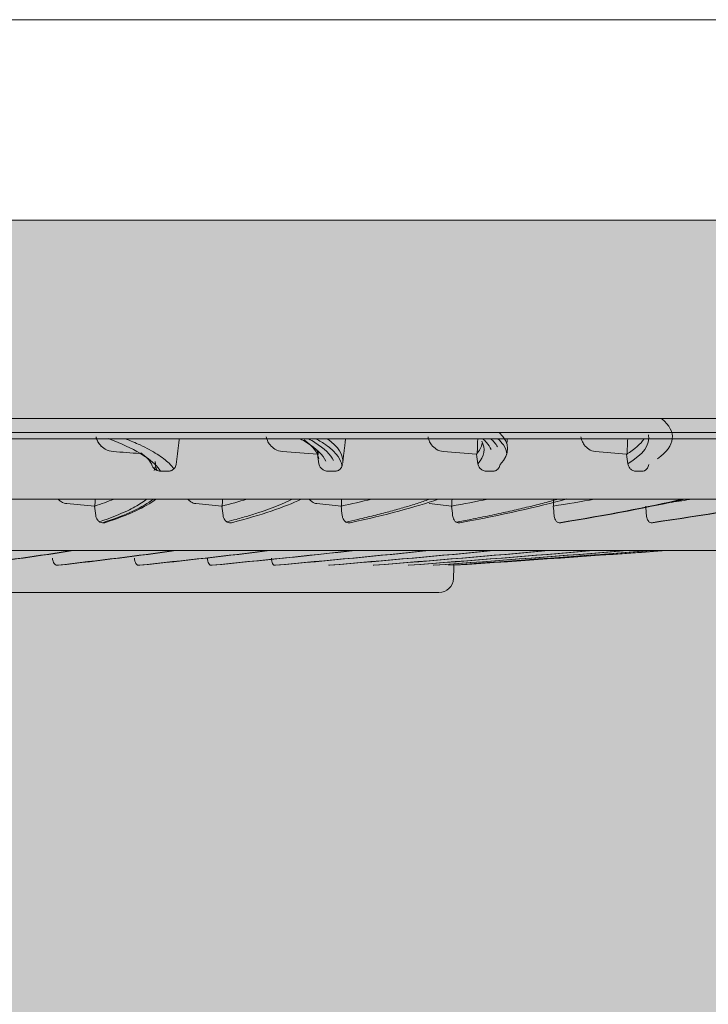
# Model space of a CAD drawing. Extents: x 4615668 to 9294084, y 16339 to 10688993.
# Tile 34 of 256: x 4717060.8 to 4717064.56, y 5343858.76 to 5343864.14. Entities that reach past the tile are written whole.
import ezdxf

# ---------------------------------------------------------------- set-up
doc = ezdxf.new("R2010")
doc.units = 0
doc.header["$MEASUREMENT"] = 0
doc.layers.add('IS_Podłoga grzewczo-chłodząca', color=7, linetype='Continuous', lineweight=5, true_color=0x000000)
doc.layers.add('WM_KLIMA_Jednostki ZEWNętrzne', color=202, linetype='Continuous', lineweight=13)
doc.layers.add('Wymiat 100', color=251, linetype='Continuous', lineweight=5)

# ---------------------------------------------------------------- blocks, each defined once
blk = doc.blocks.new('G$C1D751F49')
at = {"layer": 'WM_KLIMA_Jednostki ZEWNętrzne', "linetype": 'Continuous'}
for p, q in [((-12.5862, 88.4735), (32.9688, 88.4735)), ((-12.5862, 88.4735), (32.9688, 88.4735)), ((32.9688, 86.294), (-12.5862, 86.294))]:
    blk.add_line(p, q, dxfattribs=at)
blk.add_ellipse((26.7271, 85.4241), major_axis=(0, -0.0804), ratio=1, start_param=6.28313, end_param=7.811628, dxfattribs=at)
for points, knots in [([(-18.2641, 88.4735), (-17.9783, 88.4735), (-17.6925, 88.4735), (-16.2633, 88.4735), (-15.1199, 88.4735), (-9.4032, 88.4735), (-4.8299, 88.4735), (12.5486, 88.4735), (25.3538, 88.4735), (38.1589, 88.4735)], [0, 0, 0, 0, 0.015198, 0.015198, 0.075989, 0.075989, 0.319154, 0.319154, 1, 1, 1, 1]), ([(-15.8027, 86.2187), (-15.803, 86.2187), (-15.7625, 86.2187), (-15.5975, 86.2187), (-15.4715, 86.2187), (-14.9733, 86.2187), (-14.4823, 86.2187), (-13.1879, 86.2187), (-12.3737, 86.2187), (-10.4908, 86.2187), (-9.4192, 86.2187), (-7.6138, 86.2187), (-6.976, 86.2187), (-5.6603, 86.2187), (-4.9797, 86.2187), (-2.871, 86.2187), (-1.3725, 86.2187), (1.7929, 86.2187), (3.4183, 86.2187), (6.7526, 86.2187), (8.4725, 86.2187), (11.8705, 86.2187), (13.5658, 86.2187), (16.9297, 86.2187), (18.5557, 86.2187), (20.9129, 86.2187), (21.6868, 86.2187), (23.1984, 86.2187), (23.9281, 86.2187), (26.0424, 86.2187), (27.3523, 86.2187), (29.1642, 86.2187), (29.7427, 86.2187), (30.8221, 86.2187), (31.3266, 86.2187), (32.2673, 86.2187), (32.7034, 86.2187), (33.5056, 86.2187), (33.8733, 86.2187), (34.8566, 86.2187), (35.348, 86.2187), (35.8464, 86.2187), (35.9728, 86.2187), (36.1423, 86.2187), (36.1847, 86.2187), (36.1854, 86.2187), (36.1851, 86.2187), (36.1845, 86.2187)], [0, 0, 0, 0, 0.031078, 0.031078, 0.062245, 0.062245, 0.124579, 0.124579, 0.186913, 0.186913, 0.249247, 0.249247, 0.280415, 0.280415, 0.311582, 0.311582, 0.373916, 0.373916, 0.43625, 0.43625, 0.498584, 0.498584, 0.560918, 0.560918, 0.623252, 0.623252, 0.65442, 0.65442, 0.685587, 0.685587, 0.747921, 0.747921, 0.779088, 0.779088, 0.810255, 0.810255, 0.841422, 0.841422, 0.872589, 0.872589, 0.934923, 0.934923, 0.96609, 0.96609, 0.997257, 0.997257, 1, 1, 1, 1]), ([(36.1496, 86.1839), (36.1493, 86.1839), (36.1079, 86.1839), (35.9409, 86.1839), (35.8155, 86.1839), (35.3201, 86.1839), (34.8307, 86.1839), (33.8509, 86.1839), (33.4842, 86.1839), (32.684, 86.1839), (32.249, 86.1839), (31.3105, 86.1839), (30.8071, 86.1839), (29.7299, 86.1839), (29.1527, 86.1839), (27.3438, 86.1839), (26.0361, 86.1839), (23.925, 86.1839), (23.1965, 86.1839), (21.6871, 86.1839), (20.9141, 86.1839), (18.5598, 86.1839), (16.9357, 86.1839), (13.5759, 86.1839), (11.8821, 86.1839), (8.4876, 86.1839), (6.7694, 86.1839), (3.4381, 86.1839), (1.8141, 86.1839), (-1.3483, 86.1839), (-2.8458, 86.1839), (-4.9528, 86.1839), (-5.6329, 86.1839), (-6.9475, 86.1839), (-7.5847, 86.1839), (-9.3888, 86.1839), (-10.4596, 86.1839), (-12.341, 86.1839), (-13.1545, 86.1839), (-14.4479, 86.1839), (-14.9385, 86.1839), (-15.4362, 86.1839), (-15.5621, 86.1839), (-15.7269, 86.1839), (-15.7673, 86.1839), (-15.767, 86.1839)], [0, 0, 0, 0, 0.03104, 0.03104, 0.0623, 0.0623, 0.124819, 0.124819, 0.156079, 0.156079, 0.187339, 0.187339, 0.218598, 0.218598, 0.249858, 0.249858, 0.312377, 0.312377, 0.343637, 0.343637, 0.374897, 0.374897, 0.437416, 0.437416, 0.499935, 0.499935, 0.562455, 0.562455, 0.624974, 0.624974, 0.687493, 0.687493, 0.718753, 0.718753, 0.750013, 0.750013, 0.812532, 0.812532, 0.875051, 0.875051, 0.937571, 0.937571, 0.96883, 0.96883, 1, 1, 1, 1]), ([(24.9487, 86.1145), (24.934, 86.1156), (24.9194, 86.1199), (24.8957, 86.1331), (24.886, 86.1407), (24.8717, 86.1574), (24.8664, 86.1656), (24.8596, 86.1809), (24.8575, 86.1877), (24.8562, 86.1946)], [0, 0, 0, 0, 0.373401, 0.373401, 0.655975, 0.655975, 0.861465, 0.861465, 1, 1, 1, 1]), ([(24.8828, 86.1449), (24.8816, 86.1461), (24.8805, 86.1473), (24.8733, 86.1554), (24.8679, 86.1634), (24.8608, 86.1789), (24.8584, 86.1862), (24.857, 86.1938)], [0, 0, 0, 0, 0.096845, 0.096845, 0.61418, 0.61418, 1, 1, 1, 1]), ([(24.9223, 86.1856), (24.9412, 86.1784), (24.9591, 86.1712), (25.0994, 86.1116), (25.1766, 86.0593), (25.2071, 86.0076)], [0, 0, 0, 0, 0.120903, 0.120903, 1, 1, 1, 1]), ([(25.2811, 86.0192), (25.2742, 86.0295), (25.2654, 86.0397), (25.2378, 86.0666), (25.2159, 86.0833), (25.163, 86.1166), (25.1318, 86.1334), (25.0712, 86.1616), (25.0443, 86.1731), (25.0151, 86.1846)], [0, 0, 0, 0, 0.187227, 0.187227, 0.489656, 0.489656, 0.792086, 0.792086, 1, 1, 1, 1]), ([(25.3104, 86.1839), (25.3095, 86.1764), (25.3086, 86.169), (25.3028, 86.1223), (25.298, 86.083), (25.2932, 86.0438)], [0, 0, 0, 0, 0.159392, 0.159392, 1, 1, 1, 1]), ([(25.8732, 86.1145), (25.8593, 86.1156), (25.8453, 86.1199), (25.8228, 86.1331), (25.8135, 86.1407), (25.7999, 86.1574), (25.7949, 86.1656), (25.7885, 86.1809), (25.7864, 86.1877), (25.7852, 86.1946)], [0, 0, 0, 0, 0.373436, 0.373436, 0.656007, 0.656007, 0.861482, 0.861482, 1, 1, 1, 1]), ([(25.9706, 86.1836), (25.9827, 86.1771), (25.9942, 86.1705), (26.0597, 86.13), (26.095, 86.0961), (26.1107, 86.0623)], [0, 0, 0, 0, 0.161793, 0.161793, 1, 1, 1, 1]), ([(26.1518, 86.0651), (26.1364, 86.0977), (26.1027, 86.1306), (26.0399, 86.1703), (26.0283, 86.1771), (26.0159, 86.1839)], [0, 0, 0, 0, 0.828283, 0.828283, 1, 1, 1, 1]), ([(26.1985, 86.0333), (26.198, 86.0389), (26.197, 86.0444), (26.1908, 86.0666), (26.1815, 86.0833), (26.1534, 86.1166), (26.1346, 86.1334), (26.0949, 86.1616), (26.0765, 86.1731), (26.0559, 86.1846)], [0, 0, 0, 0, 0.111027, 0.111027, 0.441815, 0.441815, 0.772603, 0.772603, 1, 1, 1, 1]), ([(26.7517, 86.1145), (26.7385, 86.1156), (26.7253, 86.1199), (26.704, 86.1331), (26.6952, 86.1407), (26.6824, 86.1574), (26.6776, 86.1656), (26.6715, 86.1809), (26.6696, 86.1877), (26.6685, 86.1946)], [0, 0, 0, 0, 0.373315, 0.373315, 0.65591, 0.65591, 0.861431, 0.861431, 1, 1, 1, 1]), ([(26.9672, 86.1839), (26.9746, 86.1772), (26.9812, 86.1706), (26.9982, 86.1512), (27.0065, 86.1385), (27.0122, 86.1257)], [0, 0, 0, 0, 0.342163, 0.342163, 1, 1, 1, 1]), ([(27.0472, 86.1403), (27.0427, 86.148), (27.0373, 86.1557), (27.0251, 86.1703), (27.0185, 86.1771), (27.0111, 86.1839)], [0, 0, 0, 0, 0.531298, 0.531298, 1, 1, 1, 1]), ([(27.0985, 86.0999), (27.0985, 86.0999), (27.0985, 86.0999), (27.097, 86.1166), (27.0907, 86.1334), (27.072, 86.1616), (27.0621, 86.1731), (27.05, 86.1846)], [0, 0, 0, 0, 0.000506, 0.000506, 0.592785, 0.592785, 1, 1, 1, 1]), ([(27.5817, 86.1145), (27.5692, 86.1156), (27.5568, 86.1199), (27.5367, 86.1331), (27.5285, 86.1407), (27.5164, 86.1574), (27.5119, 86.1656), (27.5063, 86.1809), (27.5045, 86.1877), (27.5034, 86.1947)], [0, 0, 0, 0, 0.373337, 0.373337, 0.655921, 0.655921, 0.861436, 0.861436, 1, 1, 1, 1]), ([(27.7595, 86.0478), (27.8439, 86.0997), (27.8816, 86.1519), (27.8726, 86.2045), (27.8726, 86.2046), (27.8726, 86.2047)], [0, 0, 0, 0, 0.997973, 0.997973, 1, 1, 1, 1]), ([(25.2071, 86.0076), (25.1999, 86.0077), (25.1927, 86.0094), (25.1805, 86.0153), (25.1753, 86.019), (25.1676, 86.0272), (25.1647, 86.0313), (25.1608, 86.0396), (25.1594, 86.0436), (25.1586, 86.0478)], [0, 0, 0, 0, 0.352307, 0.352307, 0.636527, 0.636527, 0.840781, 0.840781, 1, 1, 1, 1]), ([(25.2932, 86.0438), (25.2927, 86.0398), (25.2916, 86.0359), (25.2886, 86.0288), (25.2866, 86.0256), (25.2813, 86.019), (25.2776, 86.0159), (25.2685, 86.0103), (25.2627, 86.0084), (25.2546, 86.0073), (25.2523, 86.0071), (25.2499, 86.0071)], [0, 0, 0, 0, 0.165001, 0.165001, 0.328688, 0.328688, 0.558272, 0.558272, 0.871791, 0.871791, 1, 1, 1, 1]), ([(26.119, 86.0076), (26.1122, 86.0077), (26.1053, 86.0094), (26.0938, 86.0153), (26.0888, 86.019), (26.0815, 86.0272), (26.0788, 86.0313), (26.075, 86.0396), (26.0737, 86.0436), (26.073, 86.0478)], [0, 0, 0, 0, 0.352303, 0.352303, 0.636526, 0.636526, 0.840781, 0.840781, 1, 1, 1, 1]), ([(26.201, 86.0438), (26.2005, 86.0398), (26.1995, 86.0359), (26.1966, 86.0288), (26.1947, 86.0256), (26.1896, 86.019), (26.1861, 86.0159), (26.1774, 86.0103), (26.172, 86.0084), (26.1643, 86.0073), (26.162, 86.0071), (26.1598, 86.0071)], [0, 0, 0, 0, 0.165006, 0.165006, 0.328699, 0.328699, 0.558283, 0.558283, 0.871793, 0.871793, 1, 1, 1, 1]), ([(26.9842, 86.0076), (26.9778, 86.0077), (26.9713, 86.0094), (26.9604, 86.0153), (26.9557, 86.019), (26.9488, 86.0272), (26.9462, 86.0313), (26.9427, 86.0396), (26.9414, 86.0436), (26.9408, 86.0478)], [0, 0, 0, 0, 0.352195, 0.352195, 0.636419, 0.636419, 0.84072, 0.84072, 1, 1, 1, 1]), ([(27.0618, 86.0438), (27.0614, 86.0398), (27.0604, 86.0359), (27.0577, 86.0288), (27.0559, 86.0256), (27.051, 86.019), (27.0477, 86.0159), (27.0395, 86.0103), (27.0343, 86.0084), (27.027, 86.0073), (27.0249, 86.0071), (27.0228, 86.0071)], [0, 0, 0, 0, 0.165047, 0.165047, 0.328781, 0.328781, 0.55838, 0.55838, 0.871844, 0.871844, 1, 1, 1, 1]), ([(27.8002, 86.0076), (27.7942, 86.0077), (27.788, 86.0094), (27.7778, 86.0153), (27.7734, 86.019), (27.767, 86.0272), (27.7645, 86.0313), (27.7612, 86.0396), (27.7601, 86.0436), (27.7595, 86.0478)], [0, 0, 0, 0, 0.352265, 0.352265, 0.636485, 0.636485, 0.840757, 0.840757, 1, 1, 1, 1]), ([(27.8732, 86.0438), (27.8728, 86.0398), (27.8719, 86.0359), (27.8693, 86.0289), (27.8676, 86.0256), (27.863, 86.019), (27.8599, 86.0159), (27.8522, 86.0104), (27.8473, 86.0084), (27.8405, 86.0073), (27.8385, 86.0071), (27.8364, 86.0072)], [0, 0, 0, 0, 0.165016, 0.165016, 0.328718, 0.328718, 0.558308, 0.558308, 0.87181, 0.87181, 1, 1, 1, 1]), ([(25.2499, 86.0071), (25.2453, 86.0072), (25.2406, 86.0072), (25.2293, 86.0074), (25.2227, 86.0074), (25.213, 86.0075), (25.2101, 86.0076), (25.2071, 86.0076)], [0, 0, 0, 0, 0.324871, 0.324871, 0.791174, 0.791174, 1, 1, 1, 1]), ([(26.1598, 86.0071), (26.1553, 86.0072), (26.1509, 86.0072), (26.1402, 86.0074), (26.1339, 86.0074), (26.1247, 86.0075), (26.1219, 86.0076), (26.119, 86.0076)], [0, 0, 0, 0, 0.324874, 0.324874, 0.791177, 0.791177, 1, 1, 1, 1]), ([(27.0228, 86.0071), (27.0186, 86.0072), (27.0144, 86.0072), (27.0043, 86.0074), (26.9983, 86.0074), (26.9896, 86.0075), (26.9869, 86.0076), (26.9842, 86.0076)], [0, 0, 0, 0, 0.324871, 0.324871, 0.791174, 0.791174, 1, 1, 1, 1]), ([(27.8364, 86.0072), (27.8325, 86.0072), (27.8286, 86.0073), (27.8191, 86.0074), (27.8134, 86.0075), (27.8053, 86.0076), (27.8028, 86.0076), (27.8002, 86.0076)], [0, 0, 0, 0, 0.324866, 0.324866, 0.791169, 0.791169, 1, 1, 1, 1]), ([(32.9798, 85.8542), (32.9801, 85.8542), (32.9561, 85.8542), (32.8479, 85.8542), (32.7518, 85.8542), (32.3578, 85.8542), (31.9547, 85.8542), (31.133, 85.8542), (30.8235, 85.8542), (30.1456, 85.8542), (29.7755, 85.8542), (28.9745, 85.8542), (28.5436, 85.8542), (27.6195, 85.8542), (27.1233, 85.8542), (25.5642, 85.8542), (24.4337, 85.8542), (21.9933, 85.8542), (20.6689, 85.8542), (17.9397, 85.8542), (16.5279, 85.8542), (13.609, 85.8542), (12.1027, 85.8542), (9.8463, 85.8542), (9.0917, 85.8542), (7.5983, 85.8542), (6.8598, 85.8542), (4.6675, 85.8542), (3.237, 85.8542), (0.4406, 85.8542), (-0.8883, 85.8542), (-2.7611, 85.8542), (-3.3664, 85.8542), (-4.5379, 85.8542), (-5.1066, 85.8542), (-6.7197, 85.8542), (-7.6809, 85.8542), (-9.3782, 85.8542), (-10.117, 85.8542), (-11.3023, 85.8542), (-11.759, 85.8542), (-12.2359, 85.8542), (-12.3599, 85.8542), (-12.5319, 85.8542), (-12.5809, 85.8542), (-12.5959, 85.8542), (-12.5971, 85.8542), (-12.5972, 85.8542)], [0, 0, 0, 0, 0.025419, 0.025419, 0.056688, 0.056688, 0.119225, 0.119225, 0.150493, 0.150493, 0.181762, 0.181762, 0.213031, 0.213031, 0.244299, 0.244299, 0.306836, 0.306836, 0.369373, 0.369373, 0.431911, 0.431911, 0.494448, 0.494448, 0.525716, 0.525716, 0.556985, 0.556985, 0.619522, 0.619522, 0.682059, 0.682059, 0.713328, 0.713328, 0.744596, 0.744596, 0.807134, 0.807134, 0.869671, 0.869671, 0.932208, 0.932208, 0.963477, 0.963477, 0.994745, 0.994745, 1, 1, 1, 1]), ([(24.6961, 85.8298), (24.6859, 85.8307), (24.6757, 85.8341), (24.6608, 85.8432), (24.6555, 85.8474), (24.6506, 85.8524)], [0, 0, 0, 0, 0.631028, 0.631028, 1, 1, 1, 1]), ([(24.8745, 85.7307), (24.8875, 85.7351), (24.9001, 85.7395), (24.9314, 85.7508), (24.9496, 85.7578), (24.984, 85.7717), (25.0003, 85.7787), (25.0309, 85.7928), (25.0452, 85.7999), (25.0719, 85.814), (25.0843, 85.8211), (25.1072, 85.8354), (25.1177, 85.8425), (25.1289, 85.8511), (25.1306, 85.8524), (25.1324, 85.8538)], [0, 0, 0, 0, 0.109519, 0.109519, 0.281174, 0.281174, 0.45283, 0.45283, 0.624485, 0.624485, 0.79614, 0.79614, 0.967796, 0.967796, 1, 1, 1, 1]), ([(25.4011, 85.8298), (25.3915, 85.8307), (25.3819, 85.8341), (25.3679, 85.8432), (25.363, 85.8474), (25.3584, 85.8524)], [0, 0, 0, 0, 0.631171, 0.631171, 1, 1, 1, 1]), ([(25.5698, 85.7298), (25.5875, 85.7345), (25.6047, 85.7392), (25.6461, 85.7508), (25.6698, 85.7578), (25.7152, 85.7717), (25.737, 85.7787), (25.7787, 85.7928), (25.7985, 85.7999), (25.8364, 85.814), (25.8543, 85.8211), (25.8883, 85.8354), (25.9043, 85.8425), (25.9221, 85.8511), (25.9249, 85.8524), (25.9277, 85.8538)], [0, 0, 0, 0, 0.116253, 0.116253, 0.286614, 0.286614, 0.456974, 0.456974, 0.627335, 0.627335, 0.797696, 0.797696, 0.968057, 0.968057, 1, 1, 1, 1]), ([(26.0613, 85.8298), (26.0524, 85.8307), (26.0434, 85.8341), (26.0304, 85.8432), (26.0258, 85.8474), (26.0215, 85.8524)], [0, 0, 0, 0, 0.630956, 0.630956, 1, 1, 1, 1]), ([(26.2195, 85.7291), (26.242, 85.734), (26.264, 85.739), (26.3155, 85.7508), (26.3446, 85.7578), (26.4009, 85.7717), (26.4282, 85.7787), (26.4807, 85.7928), (26.5061, 85.7999), (26.5549, 85.814), (26.5783, 85.8211), (26.6233, 85.8354), (26.6448, 85.8425), (26.6693, 85.8511), (26.6731, 85.8524), (26.6769, 85.8538)], [0, 0, 0, 0, 0.121361, 0.121361, 0.290732, 0.290732, 0.460102, 0.460102, 0.629473, 0.629473, 0.798844, 0.798844, 0.968215, 0.968215, 1, 1, 1, 1]), ([(26.8219, 85.7286), (26.8492, 85.7337), (26.876, 85.7388), (26.9376, 85.7508), (26.972, 85.7578), (27.0391, 85.7717), (27.0717, 85.7787), (27.135, 85.7928), (27.1658, 85.7999), (27.2254, 85.814), (27.2543, 85.8211), (27.3101, 85.8354), (27.3371, 85.8425), (27.3684, 85.8512), (27.3736, 85.8526), (27.3788, 85.8541)], [0, 0, 0, 0, 0.125029, 0.125029, 0.293223, 0.293223, 0.461417, 0.461417, 0.629611, 0.629611, 0.797805, 0.797805, 0.965999, 0.965999, 1, 1, 1, 1]), ([(24.8919, 85.7254), (24.8869, 85.7254), (24.8818, 85.7268), (24.8723, 85.7318), (24.8676, 85.7357), (24.8611, 85.7443), (24.8588, 85.7485), (24.8557, 85.7567), (24.8547, 85.7606), (24.8542, 85.7646)], [0, 0, 0, 0, 0.304323, 0.304323, 0.617567, 0.617567, 0.835031, 0.835031, 1, 1, 1, 1]), ([(25.5847, 85.7254), (25.58, 85.7254), (25.5752, 85.7268), (25.5663, 85.7318), (25.562, 85.7357), (25.5559, 85.7443), (25.5537, 85.7485), (25.5508, 85.7567), (25.5499, 85.7606), (25.5494, 85.7646)], [0, 0, 0, 0, 0.304284, 0.304284, 0.617596, 0.617596, 0.835038, 0.835038, 1, 1, 1, 1]), ([(26.2323, 85.7254), (26.2279, 85.7254), (26.2235, 85.7267), (26.2151, 85.7318), (26.2111, 85.7357), (26.2055, 85.7443), (26.2034, 85.7485), (26.2008, 85.7567), (26.1999, 85.7606), (26.1995, 85.7646)], [0, 0, 0, 0, 0.304261, 0.304261, 0.617612, 0.617612, 0.835041, 0.835041, 1, 1, 1, 1]), ([(26.8328, 85.7254), (26.8288, 85.7254), (26.8247, 85.7267), (26.817, 85.7318), (26.8133, 85.7357), (26.8081, 85.7443), (26.8062, 85.7485), (26.8038, 85.7567), (26.803, 85.7606), (26.8026, 85.7646)], [0, 0, 0, 0, 0.304297, 0.304297, 0.617586, 0.617586, 0.835035, 0.835035, 1, 1, 1, 1]), ([(27.3846, 85.7254), (27.3809, 85.7254), (27.3771, 85.7267), (27.3701, 85.7318), (27.3668, 85.7357), (27.362, 85.7443), (27.3603, 85.7485), (27.3581, 85.7567), (27.3574, 85.7606), (27.3571, 85.7646)], [0, 0, 0, 0, 0.304289, 0.304289, 0.617592, 0.617592, 0.835037, 0.835037, 1, 1, 1, 1]), ([(27.8859, 85.7254), (27.8825, 85.7254), (27.8792, 85.7267), (27.8728, 85.7318), (27.8698, 85.7357), (27.8656, 85.7443), (27.864, 85.7485), (27.8621, 85.7567), (27.8615, 85.7606), (27.8611, 85.7646)], [0, 0, 0, 0, 0.304274, 0.304274, 0.617602, 0.617602, 0.835039, 0.835039, 1, 1, 1, 1]), ([(29.862, 85.5733), (29.8623, 85.5733), (29.8442, 85.5733), (29.7115, 85.5733), (29.4919, 85.5733), (28.9755, 85.5733), (28.7703, 85.5733), (28.3041, 85.5733), (28.0429, 85.5733), (27.1771, 85.5733), (26.4906, 85.5733), (24.8904, 85.5733), (24.0022, 85.5733), (22.545, 85.5733), (22.0381, 85.5733), (20.981, 85.5733), (20.4298, 85.5733), (18.7465, 85.5733), (17.5741, 85.5733), (15.7408, 85.5733), (15.1143, 85.5733), (13.8488, 85.5733), (13.2118, 85.5733), (11.2882, 85.5733), (9.9801, 85.5733), (7.4187, 85.5733), (6.1564, 85.5733), (4.2908, 85.5733), (3.6717, 85.5733), (2.4696, 85.5733), (1.8834, 85.5733), (0.1684, 85.5733), (-0.9208, 85.5733), (-2.963, 85.5733), (-3.8895, 85.5733), (-5.1431, 85.5733), (-5.538, 85.5733), (-6.281, 85.5733), (-6.6286, 85.5733), (-7.5773, 85.5733), (-8.0938, 85.5733), (-8.6968, 85.5733), (-8.8694, 85.5733), (-9.1506, 85.5733), (-9.2593, 85.5733), (-9.4289, 85.5733), (-9.4769, 85.5733), (-9.48, 85.5733)], [0, 0, 0, 0, 0.023905, 0.023905, 0.08649, 0.08649, 0.117782, 0.117782, 0.149074, 0.149074, 0.211658, 0.211658, 0.274242, 0.274242, 0.305534, 0.305534, 0.336826, 0.336826, 0.399411, 0.399411, 0.430703, 0.430703, 0.461995, 0.461995, 0.524579, 0.524579, 0.587163, 0.587163, 0.618455, 0.618455, 0.649747, 0.649747, 0.712332, 0.712332, 0.774916, 0.774916, 0.806208, 0.806208, 0.8375, 0.8375, 0.900084, 0.900084, 0.931376, 0.931376, 0.962668, 0.962668, 1, 1, 1, 1]), ([(24.6428, 85.4932), (24.639, 85.4933), (24.6353, 85.4948), (24.6289, 85.5002), (24.6261, 85.5039), (24.6216, 85.5127), (24.6199, 85.5179), (24.6182, 85.5262), (24.6178, 85.5289), (24.6176, 85.5317)], [0, 0, 0, 0, 0.326525, 0.326525, 0.613139, 0.613139, 0.879617, 0.879617, 1, 1, 1, 1]), ([(25.0876, 85.4932), (25.0842, 85.4933), (25.0808, 85.4948), (25.0751, 85.5002), (25.0726, 85.5039), (25.0686, 85.5127), (25.067, 85.5179), (25.0656, 85.5262), (25.0653, 85.5289), (25.0651, 85.5317)], [0, 0, 0, 0, 0.326512, 0.326512, 0.613143, 0.613143, 0.879633, 0.879633, 1, 1, 1, 1]), ([(25.4838, 85.4932), (25.4809, 85.4933), (25.4779, 85.4948), (25.4728, 85.5002), (25.4706, 85.5039), (25.4672, 85.5127), (25.4658, 85.5179), (25.4645, 85.5262), (25.4642, 85.5289), (25.4641, 85.5317)], [0, 0, 0, 0, 0.326544, 0.326544, 0.613131, 0.613131, 0.879593, 0.879593, 1, 1, 1, 1]), ([(25.8303, 85.4932), (25.8277, 85.4933), (25.8251, 85.4948), (25.8208, 85.5003), (25.8189, 85.5039), (25.8159, 85.5128), (25.8147, 85.5179), (25.8137, 85.5262), (25.8135, 85.5289), (25.8133, 85.5317)], [0, 0, 0, 0, 0.326555, 0.326555, 0.613125, 0.613125, 0.879579, 0.879579, 1, 1, 1, 1]), ([(26.7266, 85.3437), (26.7262, 85.3437), (26.7032, 85.3437), (26.559, 85.3437), (26.3577, 85.3437), (25.8965, 85.3437), (25.7153, 85.3437), (25.3077, 85.3437), (25.0804, 85.3437), (24.3294, 85.3437), (23.7338, 85.3437), (22.364, 85.3437), (21.6065, 85.3437), (20.3649, 85.3437), (19.9332, 85.3437), (19.0337, 85.3437), (18.5666, 85.3437), (17.1413, 85.3437), (16.15, 85.3437), (14.601, 85.3437), (14.0713, 85.3437), (13.0065, 85.3437), (12.4724, 85.3437), (10.8651, 85.3437), (9.787, 85.3437), (7.6169, 85.3437), (6.5511, 85.3437), (5.0019, 85.3437), (4.4925, 85.3437), (3.4883, 85.3437), (2.991, 85.3437), (1.5491, 85.3437), (0.6489, 85.3437), (-1.0309, 85.3437), (-1.8157, 85.3437), (-3.1985, 85.3437), (-3.8048, 85.3437), (-4.5842, 85.3437), (-4.8226, 85.3437), (-5.2455, 85.3437), (-5.4312, 85.3437), (-5.9131, 85.3437), (-6.1348, 85.3437), (-6.3162, 85.3437), (-6.3472, 85.3437), (-6.3447, 85.3437)], [0, 0, 0, 0, 0.028832, 0.028832, 0.091236, 0.091236, 0.122438, 0.122438, 0.153641, 0.153641, 0.216045, 0.216045, 0.278449, 0.278449, 0.309652, 0.309652, 0.340854, 0.340854, 0.403258, 0.403258, 0.43446, 0.43446, 0.465662, 0.465662, 0.528067, 0.528067, 0.590471, 0.590471, 0.621673, 0.621673, 0.652876, 0.652876, 0.71528, 0.71528, 0.777684, 0.777684, 0.840089, 0.840089, 0.871291, 0.871291, 0.902493, 0.902493, 0.964898, 0.964898, 1, 1, 1, 1])]:
    blk.add_open_spline(points, degree=3, knots=knots, dxfattribs=at)
for points, degree in [([(27.9455, 86.2938), (28.0286, 86.2206), (28.0209, 86.1472), (27.9211, 86.0746)], 3), ([(26.0723, 86.0737), (26.0663, 86.1082), (26.0398, 86.1428), (25.9928, 86.1775)], 3), ([(26.1191, 86.1837), (26.1797, 86.14), (26.2077, 86.0963), (26.2026, 86.053)], 3), ([(26.2022, 86.0497), (26.2102, 86.1168), (26.2182, 86.1839)], 2), ([(26.9369, 86.1096), (26.9379, 86.1344), (26.9389, 86.1591), (26.9399, 86.1839)], 3), ([(26.9408, 86.0478), (26.9766, 86.0887), (26.9834, 86.1298), (26.9613, 86.171)], 3), ([(27.0563, 86.2185), (27.1166, 86.16), (27.1188, 86.1016), (27.0618, 86.0438)], 3), ([(27.0981, 86.1555), (27.0997, 86.1697), (27.1014, 86.1839)], 2), ([(27.7518, 86.0991), (27.7973, 86.1272), (27.8293, 86.1554), (27.8474, 86.1839)], 3), ([(27.7551, 86.0982), (27.7561, 86.1268), (27.7572, 86.1553), (27.7583, 86.1839)], 3), ([(24.8795, 86.1423), (24.8802, 86.1417)], 1), ([(26.0642, 86.0991), (26.0651, 86.1074), (26.0649, 86.1158), (26.0634, 86.1242)], 3), ([(26.9325, 86.0991), (26.95, 86.1192), (26.9605, 86.1393), (26.9639, 86.1596)], 3), ([(25.0955, 86.1033), (25.0468, 86.107), (24.9978, 86.1107), (24.9487, 86.1145)], 3), ([(25.1586, 86.0478), (25.146, 86.0678), (25.1265, 86.0879), (25.1001, 86.1081)], 3), ([(26.0642, 86.0991), (26.0009, 86.1042), (25.9372, 86.1094), (25.8732, 86.1145)], 3), ([(26.073, 86.0478), (26.0701, 86.0649), (26.0671, 86.082), (26.0642, 86.0991)], 3), ([(26.0688, 86.0982), (26.069, 86.1031), (26.0692, 86.108), (26.0694, 86.113)], 3), ([(26.9325, 86.0991), (26.8726, 86.1042), (26.8124, 86.1094), (26.7517, 86.1145)], 3), ([(26.9408, 86.0478), (26.938, 86.0649), (26.9353, 86.082), (26.9325, 86.0991)], 3), ([(27.7518, 86.0991), (27.6955, 86.1043), (27.6388, 86.1094), (27.5817, 86.1145)], 3), ([(27.7595, 86.0478), (27.7569, 86.0649), (27.7544, 86.082), (27.7518, 86.0991)], 3), ([(25.1733, 86.0109), (25.1799, 86.027), (25.1818, 86.0432), (25.179, 86.0594)], 3), ([(25.1878, 86.0096), (25.1866, 86.0161), (25.1848, 86.0226), (25.1821, 86.0291)], 3), ([(24.8471, 85.8157), (24.8854, 85.8284), (24.9204, 85.8411), (24.9521, 85.854)], 3), ([(24.8497, 85.8149), (24.8502, 85.828), (24.8506, 85.8411), (24.8511, 85.8542)], 3), ([(25.1692, 85.8542), (25.1127, 85.8103), (25.0202, 85.7673), (24.8919, 85.7254)], 3), ([(24.9039, 85.7252), (25.0326, 85.7672), (25.1256, 85.8102), (25.1825, 85.8541)], 3), ([(25.5428, 85.8157), (25.5912, 85.8284), (25.6363, 85.8412), (25.6782, 85.854)], 3), ([(25.5449, 85.8149), (25.5453, 85.828), (25.5458, 85.8411), (25.5462, 85.8542)], 3), ([(25.5959, 85.7253), (25.758, 85.7672), (25.8849, 85.8102), (25.9758, 85.8541)], 3), ([(26.1935, 85.8157), (26.2518, 85.8284), (26.307, 85.8411), (26.3589, 85.854)], 3), ([(26.195, 85.8149), (26.1954, 85.828), (26.1958, 85.8411), (26.1961, 85.8542)], 3), ([(26.2427, 85.7252), (26.4378, 85.7672), (26.5981, 85.8102), (26.7229, 85.8541)], 3), ([(26.7972, 85.8157), (26.8654, 85.8283), (26.9304, 85.8411), (26.9922, 85.854)], 3), ([(26.7982, 85.8149), (26.7985, 85.828), (26.7988, 85.8411), (26.7992, 85.8542)], 3), ([(26.8425, 85.7252), (27.0725, 85.7676), (27.2677, 85.8112), (27.4269, 85.8557)], 3), ([(27.3523, 85.8157), (27.43, 85.8283), (27.5047, 85.8411), (27.5762, 85.854)], 3), ([(27.3527, 85.8157), (27.3529, 85.8286), (27.3532, 85.8414), (27.3535, 85.8542)], 3), ([(28.0589, 85.8542), (27.8683, 85.8103), (27.6431, 85.7673), (27.3846, 85.7254)], 3), ([(27.3934, 85.7252), (27.6525, 85.7672), (27.8782, 85.8102), (28.0694, 85.8541)], 3), ([(28.6553, 85.8542), (28.4322, 85.8103), (28.1753, 85.7673), (27.8859, 85.7254)], 3), ([(27.8938, 85.7252), (28.1839, 85.7672), (28.4414, 85.8102), (28.665, 85.8541)], 3), ([(27.9969, 85.8365), (28.035, 85.8423), (28.0724, 85.8482), (28.1092, 85.854)], 3), ([(24.8471, 85.8157), (24.7971, 85.8204), (24.7467, 85.8251), (24.6961, 85.8298)], 3), ([(24.8542, 85.7646), (24.8518, 85.7816), (24.8494, 85.7987), (24.8471, 85.8157)], 3), ([(25.5428, 85.8157), (25.4959, 85.8204), (25.4486, 85.8251), (25.4011, 85.8298)], 3), ([(25.5494, 85.7646), (25.5472, 85.7817), (25.545, 85.7987), (25.5428, 85.8157)], 3), ([(26.1935, 85.8157), (26.1498, 85.8204), (26.1057, 85.8251), (26.0613, 85.8298)], 3), ([(26.1995, 85.7646), (26.1975, 85.7816), (26.1955, 85.7986), (26.1935, 85.8157)], 3), ([(26.7972, 85.8157), (26.7568, 85.8204), (26.7161, 85.8251), (26.675, 85.8297)], 3), ([(26.8026, 85.7646), (26.8008, 85.7816), (26.799, 85.7986), (26.7972, 85.8157)], 3), ([(27.3571, 85.7646), (27.3555, 85.7816), (27.3539, 85.7986), (27.3523, 85.8157)], 3), ([(27.8611, 85.7646), (27.8597, 85.7816), (27.8583, 85.7986), (27.8569, 85.8156)], 3), ([(24.9039, 85.7252), (24.8999, 85.7253), (24.8959, 85.7253), (24.8919, 85.7254)], 3), ([(25.5959, 85.7253), (25.5922, 85.7253), (25.5885, 85.7253), (25.5847, 85.7254)], 3), ([(26.2427, 85.7252), (26.2393, 85.7253), (26.2358, 85.7253), (26.2323, 85.7254)], 3), ([(26.8425, 85.7252), (26.8393, 85.7253), (26.8361, 85.7253), (26.8328, 85.7254)], 3), ([(27.3934, 85.7252), (27.3905, 85.7253), (27.3875, 85.7253), (27.3846, 85.7254)], 3), ([(27.8938, 85.7252), (27.8912, 85.7253), (27.8885, 85.7253), (27.8859, 85.7254)], 3), ([(24.7192, 85.573), (24.5466, 85.5456), (24.357, 85.519), (24.1508, 85.4932)], 3), ([(24.1599, 85.4931), (24.3672, 85.519), (24.5579, 85.5457), (24.7314, 85.5732)], 3), ([(25.2804, 85.573), (25.0842, 85.5456), (24.8715, 85.519), (24.6428, 85.4932)], 3), ([(24.6511, 85.4931), (24.881, 85.519), (25.0949, 85.5457), (25.292, 85.5732)], 3), ([(25.7923, 85.573), (25.5732, 85.5456), (25.3381, 85.519), (25.0876, 85.4932)], 3), ([(25.095, 85.4931), (25.3469, 85.519), (25.5833, 85.5457), (25.8034, 85.5732)], 3), ([(26.2533, 85.573), (26.0121, 85.5456), (25.7554, 85.519), (25.4838, 85.4932)], 3), ([(25.4904, 85.4931), (25.7651, 85.5191), (26.0247, 85.546), (26.2684, 85.5738)], 3), ([(26.662, 85.573), (26.3994, 85.5456), (26.1219, 85.519), (25.8303, 85.4932)], 3), ([(25.8359, 85.4931), (26.1291, 85.519), (26.408, 85.5457), (26.6719, 85.5732)], 3), ([(27.0169, 85.573), (26.7338, 85.5456), (26.4365, 85.519), (26.1257, 85.4932)], 3), ([(26.1304, 85.4931), (26.4429, 85.519), (26.7417, 85.5457), (27.0262, 85.5732)], 3), ([(27.3169, 85.573), (27.0143, 85.5456), (26.698, 85.519), (26.3689, 85.4932)], 3), ([(26.3728, 85.4931), (26.7035, 85.519), (27.0214, 85.5457), (27.3255, 85.5732)], 3), ([(27.5611, 85.573), (27.2398, 85.5456), (26.9056, 85.519), (26.5594, 85.4932)], 3), ([(26.5623, 85.4931), (26.9103, 85.519), (27.2461, 85.5457), (27.569, 85.5732)], 3), ([(27.7486, 85.573), (27.4097, 85.5456), (27.0586, 85.5189), (26.6963, 85.4932)], 3), ([(26.6983, 85.4931), (27.0623, 85.5189), (27.4152, 85.5457), (27.7558, 85.5732)], 3), ([(27.8788, 85.573), (27.5235, 85.5456), (27.1568, 85.5189), (26.7798, 85.4932)], 3), ([(26.7808, 85.4931), (27.1597, 85.5189), (27.5282, 85.5457), (27.8852, 85.5732)], 3), ([(27.9514, 85.573), (27.5809, 85.5456), (27.1998, 85.519), (26.8093, 85.4932)], 3), ([(26.8094, 85.4931), (27.2018, 85.519), (27.5847, 85.5457), (27.957, 85.5732)], 3), ([(27.5803, 85.5459), (27.7115, 85.5549), (27.8417, 85.564), (27.9709, 85.5732)], 3), ([(27.966, 85.573), (27.8486, 85.5646), (27.7303, 85.5563), (27.6111, 85.5481)], 3), ([(24.6511, 85.4931), (24.6483, 85.4932), (24.6455, 85.4932), (24.6428, 85.4932)], 3), ([(25.095, 85.4931), (25.0925, 85.4931), (25.09, 85.4932), (25.0876, 85.4932)], 3), ([(25.4904, 85.4931), (25.4882, 85.4932), (25.486, 85.4932), (25.4838, 85.4932)], 3), ([(25.8359, 85.4931), (25.834, 85.4932), (25.8322, 85.4932), (25.8303, 85.4932)], 3), ([(26.1304, 85.4931), (26.1289, 85.4932), (26.1273, 85.4932), (26.1257, 85.4932)], 3), ([(26.3728, 85.4931), (26.3715, 85.4932), (26.3702, 85.4932), (26.3689, 85.4932)], 3), ([(26.5623, 85.4931), (26.5614, 85.4931), (26.5604, 85.4932), (26.5594, 85.4932)], 3), ([(26.6983, 85.4931), (26.6976, 85.4931), (26.697, 85.4932), (26.6963, 85.4932)], 3), ([(26.7808, 85.4931), (26.7804, 85.4931), (26.7801, 85.4932), (26.7798, 85.4932)], 3), ([(26.8074, 85.4178), (26.8095, 85.4975)], 1), ([(26.8094, 85.4931), (26.8094, 85.4932), (26.8093, 85.4932), (26.8093, 85.4932)], 3)]:
    blk.add_open_spline(points, degree=degree, dxfattribs=at)

msp = doc.modelspace()

# ---------------------------------------------------------------- hatches: boundary and pattern name
at = {"layer": 'IS_Podłoga grzewczo-chłodząca', "lineweight": 50, "true_color": 0xffffff, "transparency": 33554687}
msp.add_hatch(color=7, dxfattribs=at).paths.add_polyline_path([(4717046.4892, 5343763.2174), (4717161.2004, 5343763.2174), (4717161.2004, 5343863.0458), (4717046.4892, 5343863.0458)])

# ---------------------------------------------------------------- linework, layer by layer
at = {"layer": 'IS_Podłoga grzewczo-chłodząca'}
msp.add_lwpolyline([(4717046.4892, 5343763.2174), (4717161.2004, 5343763.2174), (4717161.2004, 5343863.0458), (4717046.4892, 5343863.0458)], close=True, dxfattribs=at)

# ---------------------------------------------------------------- block references
at = {"layer": 'Wymiat 100', "color": 5, "lineweight": 0, "ltscale": 40}
msp.add_blockref('G$C1D751F49', (4717036.359, 5343775.6667), dxfattribs=at)

doc.saveas('drawing.dxf')
